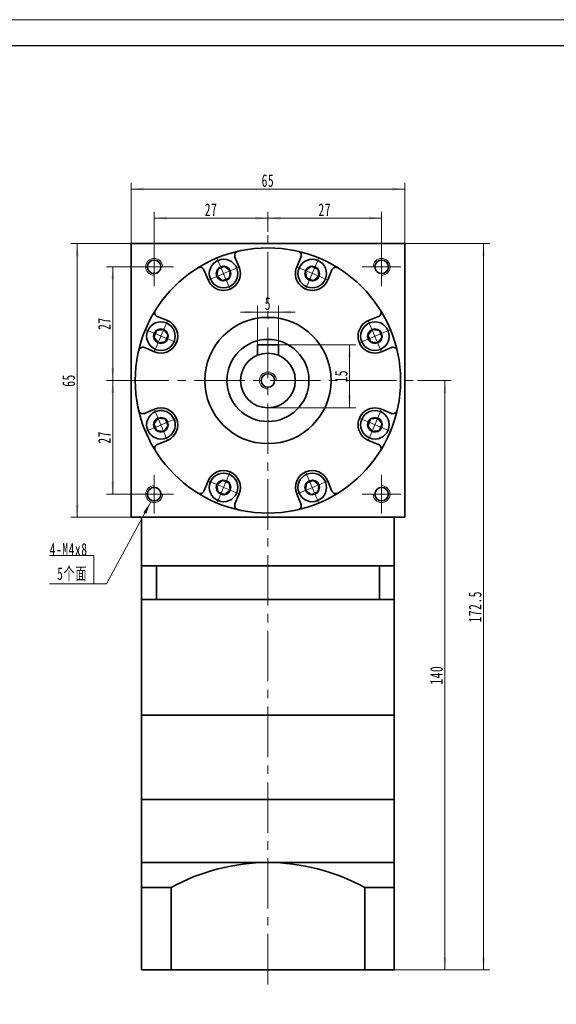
# Model space of a CAD drawing. Header units: millimetres. Extents: x -45 to 478, y -35 to 335.
# Tile 3 of 3: x 216 to 344, y 101 to 335. Entities that reach past the tile are written whole.
import ezdxf

# ---------------------------------------------------------------- set-up
doc = ezdxf.new("R2010")
doc.units = ezdxf.units.MM
doc.set_wipeout_variables(frame=1)
doc.linetypes.add('点画线', pattern=[18, 12, -2, 2, -2])
doc.layers.get('0').update_dxf_attribs({"lineweight": 35})
for name, color, linetype, lineweight in [('EB0_1', 7, 'Continuous', 35), ('中心线层', 1, '点画线', 18), ('图框_外框线', 7, 'Continuous', 18), ('尺寸线层', 3, 'Continuous', 18), ('粗实线层', 7, 'Continuous', 35)]:
    doc.layers.add(name, color=color, linetype=linetype, lineweight=lineweight)
doc.styles.add('标准', font='txt', dxfattribs={"width": 0.667})
doc.dimstyles.new('a4-1-1', dxfattribs={"dimtxt": 3, "dimasz": 3, "dimexe": 1.5, "dimexo": 0, "dimgap": 0.5, "dimtad": 1, "dimdec": 3, "dimdsep": 46, "dimtxsty": '标准', "dimblk": '_CAXARROW', "dimcen": 0, "dimdle": 4, "dimazin": 2, "dimtfac": 0.707107, "dimtdec": 3, "dimtix": 1, "dimtmove": 2, "dimatfit": 3, "dimfxl": 1, "dimfrac": 2, "dimtolj": 1, "dimtzin": 0, "dimarcsym": 1})

# ---------------------------------------------------------------- blocks, each defined once
blk = doc.blocks.new('*X26')
at = {"layer": '尺寸线层', "linetype": 'Continuous', "transparency": 16777216}
for points in [[(248.36, 287.98), (251.36, 288.36), (251.36, 287.61)], [(275.36, 287.98), (272.36, 288.36), (272.36, 287.61)]]:
    blk.add_hatch(color=0, dxfattribs=at).paths.add_polyline_path(points, flags=0)
at = {"layer": '尺寸线层', "color": 0, "linetype": 'Continuous', "transparency": 16777216}
for p, q in [((248.36, 281.02), (248.36, 289.48)), ((248.36, 287.98), (275.36, 287.98)), ((275.36, 284.69), (275.36, 289.48))]:
    blk.add_line(p, q, dxfattribs=at)
at = {"layer": '尺寸线层', "color": 0, "transparency": 16777216, "insert": (261.86, 289.97), "char_height": 3, "width": 6, "attachment_point": 5, "line_spacing_factor": 1.15057, "style": '标准'}
blk.add_mtext('\\T1.1;27', dxfattribs=at)
blk = doc.blocks.new('_CAXARROW')
blk.add_hatch(color=0).paths.add_polyline_path([(0, 0), (-1, 0.125), (-1, -0.125)], flags=0)
blk = doc.blocks.new('*X27')
at = {"layer": '尺寸线层', "linetype": 'Continuous', "transparency": 16777216}
for points in [[(275.36, 287.98), (278.36, 288.36), (278.36, 287.61)], [(302.36, 287.98), (299.36, 288.36), (299.36, 287.61)]]:
    blk.add_hatch(color=0, dxfattribs=at).paths.add_polyline_path(points, flags=0)
at = {"layer": '尺寸线层', "color": 0, "linetype": 'Continuous', "transparency": 16777216}
for p, q in [((275.36, 284.69), (275.36, 289.48)), ((275.36, 287.98), (302.36, 287.98)), ((302.36, 281.02), (302.36, 289.48))]:
    blk.add_line(p, q, dxfattribs=at)
at = {"layer": '尺寸线层', "color": 0, "transparency": 16777216, "insert": (288.86, 289.97), "char_height": 3, "width": 6, "attachment_point": 5, "line_spacing_factor": 1.15057, "style": '标准'}
blk.add_mtext('\\T1.1;27', dxfattribs=at)
blk = doc.blocks.new('*X28')
at = {"layer": '尺寸线层', "linetype": 'Continuous', "transparency": 16777216}
for points in [[(238.52, 276.42), (238.89, 273.42), (238.14, 273.42)], [(238.52, 249.42), (238.89, 252.42), (238.14, 252.42)]]:
    blk.add_hatch(color=0, dxfattribs=at).paths.add_polyline_path(points, flags=0)
at = {"layer": '尺寸线层', "color": 0, "linetype": 'Continuous', "transparency": 16777216}
for p, q in [((243.76, 276.42), (237.02, 276.42)), ((238.52, 276.42), (238.52, 249.42)), ((239.86, 249.42), (237.02, 249.42))]:
    blk.add_line(p, q, dxfattribs=at)
at = {"layer": '尺寸线层', "color": 0, "transparency": 16777216, "insert": (236.53, 262.92), "char_height": 3, "width": 6, "attachment_point": 5, "rotation": 90, "line_spacing_factor": 1.15057, "style": '标准'}
blk.add_mtext('\\T1.1;27', dxfattribs=at)
blk = doc.blocks.new('*X29')
at = {"layer": '尺寸线层', "linetype": 'Continuous', "transparency": 16777216}
for points in [[(238.52, 249.42), (238.89, 246.42), (238.14, 246.42)], [(238.52, 222.42), (238.89, 225.42), (238.14, 225.42)]]:
    blk.add_hatch(color=0, dxfattribs=at).paths.add_polyline_path(points, flags=0)
at = {"layer": '尺寸线层', "color": 0, "linetype": 'Continuous', "transparency": 16777216}
for p, q in [((239.86, 249.42), (237.02, 249.42)), ((238.52, 249.42), (238.52, 222.42)), ((243.76, 222.42), (237.02, 222.42))]:
    blk.add_line(p, q, dxfattribs=at)
at = {"layer": '尺寸线层', "color": 0, "transparency": 16777216, "insert": (236.53, 235.92), "char_height": 3, "width": 6, "attachment_point": 5, "rotation": 90, "line_spacing_factor": 1.15057, "style": '标准'}
blk.add_mtext('\\T1.1;27', dxfattribs=at)
blk = doc.blocks.new('*X30')
at = {"layer": '尺寸线层', "linetype": 'Continuous', "transparency": 16777216}
for points in [[(230.05, 281.92), (229.68, 278.92), (230.43, 278.92)], [(230.05, 216.92), (229.68, 219.92), (230.43, 219.92)]]:
    blk.add_hatch(color=0, dxfattribs=at).paths.add_polyline_path(points, flags=0)
at = {"layer": '尺寸线层', "color": 0, "linetype": 'Continuous', "transparency": 16777216}
for p, q in [((242.86, 281.92), (228.55, 281.92)), ((230.05, 216.92), (230.05, 281.92)), ((242.86, 216.92), (228.55, 216.92))]:
    blk.add_line(p, q, dxfattribs=at)
at = {"layer": '尺寸线层', "color": 0, "transparency": 16777216, "insert": (228.07, 249.42), "char_height": 3, "width": 6, "attachment_point": 5, "rotation": 90, "line_spacing_factor": 1.15057, "style": '标准'}
blk.add_mtext('\\T1.1;65', dxfattribs=at)
blk = doc.blocks.new('*X31')
at = {"layer": '尺寸线层', "linetype": 'Continuous', "transparency": 16777216}
for points in [[(242.86, 294.9), (245.86, 295.28), (245.86, 294.53)], [(307.86, 294.9), (304.86, 295.28), (304.86, 294.53)]]:
    blk.add_hatch(color=0, dxfattribs=at).paths.add_polyline_path(points, flags=0)
at = {"layer": '尺寸线层', "color": 0, "linetype": 'Continuous', "transparency": 16777216}
for p, q in [((242.86, 281.92), (242.86, 296.4)), ((242.86, 294.9), (307.86, 294.9)), ((307.86, 281.92), (307.86, 296.4))]:
    blk.add_line(p, q, dxfattribs=at)
at = {"layer": '尺寸线层', "color": 0, "transparency": 16777216, "insert": (275.36, 296.88), "char_height": 3, "width": 6, "attachment_point": 5, "line_spacing_factor": 1.15057, "style": '标准'}
blk.add_mtext('\\T1.1;65', dxfattribs=at)
blk = doc.blocks.new('*X32')
at = {"layer": '尺寸线层', "linetype": 'Continuous', "transparency": 16777216}
for points in [[(317.39, 249.42), (317.77, 246.42), (317.02, 246.42)], [(317.39, 109.42), (317.77, 112.42), (317.02, 112.42)]]:
    blk.add_hatch(color=0, dxfattribs=at).paths.add_polyline_path(points, flags=0)
at = {"layer": '尺寸线层', "color": 0, "linetype": 'Continuous', "transparency": 16777216}
for p, q in [((310.86, 249.42), (318.89, 249.42)), ((317.39, 249.42), (317.39, 109.42)), ((305.36, 109.42), (318.89, 109.42))]:
    blk.add_line(p, q, dxfattribs=at)
at = {"layer": '尺寸线层', "color": 0, "transparency": 16777216, "insert": (315.4, 179.42), "char_height": 3, "width": 7.9737, "attachment_point": 5, "rotation": 90, "line_spacing_factor": 1.15057, "style": '标准'}
blk.add_mtext('\\T1.1;140', dxfattribs=at)
blk = doc.blocks.new('*X33')
at = {"layer": '尺寸线层', "linetype": 'Continuous', "transparency": 16777216}
for points in [[(326.56, 281.92), (326.93, 278.92), (326.18, 278.92)], [(326.56, 109.42), (326.93, 112.42), (326.18, 112.42)]]:
    blk.add_hatch(color=0, dxfattribs=at).paths.add_polyline_path(points, flags=0)
at = {"layer": '尺寸线层', "color": 0, "linetype": 'Continuous', "transparency": 16777216}
for p, q in [((307.86, 281.92), (328.06, 281.92)), ((326.56, 281.92), (326.56, 109.42)), ((305.36, 109.42), (328.06, 109.42))]:
    blk.add_line(p, q, dxfattribs=at)
at = {"layer": '尺寸线层', "color": 0, "transparency": 16777216, "insert": (324.57, 195.67), "char_height": 3, "width": 13.8707, "attachment_point": 5, "rotation": 90, "line_spacing_factor": 1.15057, "style": '标准'}
blk.add_mtext('\\T1.1;172.5', dxfattribs=at)
blk = doc.blocks.new('*X34')
at = {"layer": '尺寸线层', "linetype": 'Continuous'}
blk.add_hatch(color=0, dxfattribs=at).paths.add_polyline_path([(13.51, 19.45), (12.42, 16.63), (11.76, 16.99)], flags=0)
at = {"layer": '尺寸线层', "color": 0, "linetype": 'Continuous'}
blk.add_line((13.51, 19.45), (3, 0), dxfattribs=at)
at = {"layer": '尺寸线层', "color": 0}
for p, q in [((0, 6.73), (-10.53, 6.73)), ((0, 0), (0, 6.73)), ((0, 0), (-10.53, 0)), ((3, 0), (0, 0))]:
    blk.add_line(p, q, dxfattribs=at)
at = {"layer": '尺寸线层', "color": 0, "insert": (-1.5, 0.6), "char_height": 3, "width": 17.068, "attachment_point": 9, "line_spacing_factor": 1.15057, "style": '标准'}
blk.add_mtext('\\T1.1;4-M4x8\\P5个面', dxfattribs=at)
blk = doc.blocks.new('*X35')
at = {"layer": '尺寸线层', "linetype": 'Continuous', "transparency": 16777216}
for points in [[(294.76, 257.92), (295.14, 254.92), (294.39, 254.92)], [(294.76, 242.92), (295.14, 245.92), (294.39, 245.92)]]:
    blk.add_hatch(color=0, dxfattribs=at).paths.add_polyline_path(points, flags=0)
at = {"layer": '尺寸线层', "color": 0, "linetype": 'Continuous', "transparency": 16777216}
for p, q in [((277.86, 257.92), (296.26, 257.92)), ((294.76, 257.92), (294.76, 242.92)), ((275.36, 242.92), (296.26, 242.92))]:
    blk.add_line(p, q, dxfattribs=at)
at = {"layer": '尺寸线层', "color": 0, "transparency": 16777216, "insert": (292.77, 250.42), "char_height": 3, "width": 6, "attachment_point": 5, "rotation": 90, "line_spacing_factor": 1.15057, "style": '标准'}
blk.add_mtext('\\T1.1;15', dxfattribs=at)
blk = doc.blocks.new('*X36')
at = {"layer": '尺寸线层', "linetype": 'Continuous', "transparency": 16777216}
for points in [[(272.86, 265.68), (269.86, 265.3), (269.86, 266.05)], [(277.86, 265.68), (280.86, 265.3), (280.86, 266.05)]]:
    blk.add_hatch(color=0, dxfattribs=at).paths.add_polyline_path(points, flags=0)
at = {"layer": '尺寸线层', "color": 0, "linetype": 'Continuous', "transparency": 16777216}
for p, q in [((272.86, 257.92), (272.86, 267.18)), ((277.86, 257.92), (277.86, 267.18)), ((281.86, 265.68), (268.86, 265.68))]:
    blk.add_line(p, q, dxfattribs=at)
at = {"layer": '尺寸线层', "color": 0, "transparency": 16777216, "insert": (275.36, 267.65), "char_height": 3, "width": 6, "attachment_point": 5, "line_spacing_factor": 1.15057, "style": '标准'}
blk.add_mtext('\\T1.1;5', dxfattribs=at)
blk = doc.blocks.new('*X37')
at = {"layer": '中心线层', "linetype": '点画线', "lineweight": 18}
for p, q in [((0, -3.89), (0, 3.89)), ((-3.89, 0), (3.89, 0))]:
    blk.add_line(p, q, dxfattribs=at)
at = {"layer": '粗实线层'}
for p, q in [((-1.73, 0), (-0.87, 1.5)), ((-1.73, 0), (-0.87, -1.5)), ((-0.87, 1.5), (0.87, 1.5)), ((1.73, 0), (0.87, 1.5)), ((1.73, 0), (0.87, 1.5)), ((1.73, 0), (0.87, -1.5)), ((-0.87, -1.5), (0.87, -1.5))]:
    blk.add_line(p, q, dxfattribs=at)
blk.add_circle((0, 0), 1.73, dxfattribs=at)
for start, end in [(0, 180), (180, 360)]:
    blk.add_arc((0, 0), 3.39, start, end, dxfattribs=at)

msp = doc.modelspace()

# ---------------------------------------------------------------- linework, layer by layer
at = {"layer": 'EB0_1'}
for p, q in [((245.359, 205.4183), (245.359, 169.9183)), ((305.359, 205.4183), (245.359, 205.4183)), ((305.359, 205.4183), (305.359, 169.9183)), ((305.359, 197.4183), (245.359, 197.4183)), ((245.359, 149.9183), (305.359, 149.9183))]:
    msp.add_line(p, q, dxfattribs=at)
at = {"layer": 'EB0_1', "linetype": 'Continuous', "lineweight": 35}
for p, q in [((245.359, 149.9183), (245.359, 126.9183)), ((245.359, 149.9183), (305.359, 149.9183)), ((305.359, 109.4183), (305.359, 149.9183)), ((245.359, 126.9183), (245.359, 109.4183)), ((305.359, 109.4183), (245.359, 109.4183))]:
    msp.add_line(p, q, dxfattribs=at)
at = {"layer": '中心线层'}
for p, q in [((275.359, 105.968), (275.359, 284.6906)), ((248.359, 271.8183), (248.359, 281.0183)), ((302.359, 281.0183), (302.359, 271.8183)), ((243.759, 276.4183), (252.959, 276.4183)), ((297.759, 276.4183), (306.959, 276.4183)), ((239.859, 249.4183), (310.859, 249.4183)), ((248.359, 217.8183), (248.359, 227.0183)), ((302.359, 227.0183), (302.359, 217.8183)), ((252.959, 222.4183), (243.759, 222.4183)), ((306.959, 222.4183), (297.759, 222.4183))]:
    msp.add_line(p, q, dxfattribs=at)
at = {"layer": '粗实线层'}
for p, q in [((242.859, 281.9183), (307.859, 281.9183)), ((242.859, 216.9183), (242.859, 281.9183)), ((307.859, 216.9183), (307.859, 281.9183)), ((268.5307, 276.3557), (267.5406, 278.7462)), ((282.1873, 276.3557), (283.1774, 278.7462)), ((261.1397, 273.2943), (260.1495, 275.6847)), ((289.5783, 273.2943), (290.5684, 275.6847)), ((251.483, 263.6376), (249.0926, 264.6278)), ((299.2349, 263.6376), (301.6254, 264.6278)), ((277.859, 257.9183), (272.859, 257.9183)), ((272.859, 257.9183), (272.859, 255.4183)), ((277.859, 257.9183), (277.859, 255.4183)), ((248.4216, 256.2466), (246.0311, 257.2367)), ((302.2964, 256.2466), (304.6868, 257.2367)), ((248.4216, 242.59), (246.0311, 241.5999)), ((302.2964, 242.59), (304.6868, 241.5999)), ((251.483, 235.199), (249.0926, 234.2089)), ((299.2349, 235.199), (301.6254, 234.2089)), ((261.1397, 225.5424), (260.1495, 223.1519)), ((289.5783, 225.5424), (290.5684, 223.1519)), ((268.5307, 222.4809), (267.5406, 220.0905)), ((282.1873, 222.4809), (283.1774, 220.0905)), ((242.859, 216.9183), (307.859, 216.9183)), ((245.359, 205.4183), (245.359, 216.9183)), ((305.359, 205.4183), (305.359, 216.9183)), ((248.9015, 205.4183), (248.9015, 197.4183)), ((301.8165, 205.4183), (301.8165, 197.4183)), ((305.359, 169.9183), (245.359, 169.9183)), ((245.359, 169.9183), (245.359, 149.9183)), ((305.359, 149.9183), (305.359, 169.9183)), ((245.359, 134.9183), (305.359, 134.9183)), ((250.359, 128.9716), (245.359, 128.9716)), ((252.359, 128.9716), (245.359, 128.9716)), ((252.359, 128.9716), (252.359, 109.4183)), ((252.359, 128.9716), (252.359, 109.4183)), ((298.359, 128.9716), (298.359, 109.4183)), ((298.359, 128.9716), (298.359, 109.4183)), ((298.359, 128.9716), (305.359, 128.9716))]:
    msp.add_line(p, q, dxfattribs=at)
for centre, radius in [((275.359, 249.4183), 31.5), ((248.359, 276.4183), 1.6), ((302.359, 276.4183), 1.6), ((275.359, 249.4183), 15), ((275.359, 249.4183), 9.75), ((275.359, 249.4183), 6.5), ((275.359, 249.4183), 1.6), ((248.359, 222.4183), 1.6), ((302.359, 222.4183), 1.6)]:
    msp.add_circle(centre, radius, dxfattribs=at)
at = {"layer": '粗实线层', "lineweight": 18}
for centre, start, end in [((248.359, 276.4183), 0, 270), ((302.359, 276.4183), 270, 180), ((275.359, 249.4183), 0, 270), ((248.359, 222.4183), 90, 360), ((302.359, 222.4183), 180, 90)]:
    msp.add_arc(centre, 2, start, end, dxfattribs=at)
at = {"layer": '粗实线层'}
for centre, radius, start, end in [((268.4644, 279.1288), 1, 103.064537, 202.500054), ((282.2535, 279.1288), 1, 337.499946, 76.935463), ((259.2257, 275.302), 1, 22.499946, 121.935463), ((264.8352, 274.825), 4, 202.5, 22.5), ((285.8828, 274.825), 4, 157.5, 337.5), ((291.4923, 275.302), 1, 58.064537, 157.500054), ((249.4753, 265.5516), 1, 148.064537, 247.500054), ((301.2427, 265.5516), 1, 292.499946, 31.935463), ((249.9523, 259.9421), 4, 247.5, 67.5), ((300.7657, 259.9421), 4, 112.5, 292.5), ((245.6485, 256.3129), 1, 67.499946, 166.935463), ((305.0695, 256.3129), 1, 13.064537, 112.500054), ((245.6485, 242.5238), 1, 193.064537, 292.500054), ((249.9523, 238.8945), 4, 292.5, 112.5), ((300.7657, 238.8945), 4, 67.5, 247.5), ((305.0695, 242.5238), 1, 247.499946, 346.935463), ((249.4753, 233.285), 1, 112.499946, 211.935463), ((301.2427, 233.285), 1, 328.064537, 67.500054), ((264.8352, 224.0116), 4, 337.5, 157.5), ((285.8828, 224.0116), 4, 22.5, 202.5), ((259.2257, 223.5346), 1, 238.064537, 337.500054), ((291.4923, 223.5346), 1, 202.499946, 301.935463), ((268.4644, 219.7078), 1, 157.499946, 256.935463), ((282.2535, 219.7078), 1, 283.064537, 22.500054), ((275.359, 87.4666), 47.4517, 61.006989, 118.993011)]:
    msp.add_arc(centre, radius, start, end, dxfattribs=at)

# ---------------------------------------------------------------- block references
at = {"layer": '尺寸线层'}
msp.add_blockref('*X34', (234.0367, 201.137), dxfattribs=at)

# ---------------------------------------------------------------- dimensions: what is measured, and where the dimension line sits
for base, p1, p2, picture, middle in [((307.859, 294.9004), (242.859, 281.9183), (307.859, 281.9183), '*X31', (275.359, 296.8837)), ((275.359, 287.9825), (248.359, 281.0183), (275.359, 284.6906), '*X26', (261.859, 289.9658)), ((302.359, 287.9825), (275.359, 284.6906), (302.359, 281.0183), '*X27', (288.859, 289.9658)), ((272.859, 265.6789), (277.859, 257.9183), (272.859, 257.9183), '*X36', (275.359, 267.6454))]:
    dim = msp.add_linear_dim(base=base, p1=p1, p2=p2, dimstyle='a4-1-1', override={"dimsah": 1, "dimtfill": 1, "dimtzin": 0}, dxfattribs=at)
    dim.commit()
    dim.dimension.update_dxf_attribs({"geometry": picture, "text_midpoint": middle})
for base, p1, p2, angle, picture, middle in [((230.0515, 281.9183), (242.859, 216.9183), (242.859, 281.9183), 90, '*X30', (228.0683, 249.4183)), ((326.5568, 109.4183), (307.859, 281.9183), (305.359, 109.4183), 270, '*X33', (324.5652, 195.6683)), ((238.5159, 249.4183), (243.759, 276.4183), (239.859, 249.4183), 270, '*X28', (236.5326, 262.9183)), ((294.7636, 242.9183), (277.859, 257.9183), (275.359, 242.9183), 270, '*X35', (292.772, 250.4183)), ((238.5159, 222.4183), (239.859, 249.4183), (243.759, 222.4183), 270, '*X29', (236.5326, 235.9183)), ((317.3919, 109.4183), (310.859, 249.4183), (305.359, 109.4183), 270, '*X32', (315.4002, 179.4183))]:
    dim = msp.add_linear_dim(base=base, p1=p1, p2=p2, angle=angle, dimstyle='a4-1-1', override={"dimsah": 1, "dimtfill": 1, "dimtzin": 0}, dxfattribs=at)
    dim.commit()
    dim.dimension.update_dxf_attribs({"geometry": picture, "text_midpoint": middle})

# ---------------------------------------------------------------- next in the draw order: wipeouts: each hides what was drawn before it
for points in [[(267.9671, 276.1223), (267.959, 276.1417), (267.9508, 276.1611), (267.9424, 276.1804), (267.934, 276.1997), (267.9254, 276.2189), (267.9166, 276.2381), (267.9078, 276.2572), (267.8989, 276.2762), (267.8898, 276.2952), (267.8806, 276.3142), (267.8713, 276.333), (267.8619, 276.3519), (267.8523, 276.3706), (267.8427, 276.3893), (267.8329, 276.408), (267.823, 276.4266), (267.813, 276.4451), (267.8029, 276.4636), (267.7927, 276.482), (267.7823, 276.5003), (267.7719, 276.5186), (267.7613, 276.5368), (267.7506, 276.5549), (267.7398, 276.573), (267.7289, 276.591), (267.7179, 276.6089), (267.7067, 276.6268), (267.6955, 276.6446), (267.6841, 276.6623), (267.6727, 276.68), (267.6727, 276.68), (267.5841, 276.8089), (267.4896, 276.9336), (267.3895, 277.0538), (267.284, 277.1693), (267.1732, 277.2797), (267.0575, 277.385), (266.937, 277.4848), (266.8121, 277.5789), (266.6829, 277.6672), (266.5498, 277.7494), (266.4131, 277.8254), (266.273, 277.895), (266.1298, 277.9581), (265.9839, 278.0144), (265.8356, 278.064), (265.6851, 278.1067), (265.5328, 278.1425), (265.379, 278.1711), (265.224, 278.1926), (265.0682, 278.207), (264.912, 278.2141), (264.7555, 278.2141), (264.5993, 278.2068), (264.4435, 278.1923), (264.2886, 278.1706), (264.1348, 278.1419), (263.9825, 278.106), (263.8321, 278.0632), (263.6838, 278.0135), (263.5379, 277.957), (263.5379, 277.957), (263.3948, 277.8938), (263.2547, 277.8241), (263.1181, 277.7479), (262.9851, 277.6656), (262.856, 277.5772), (262.7311, 277.483), (262.6107, 277.3831), (262.4951, 277.2778), (262.3844, 277.1672), (262.279, 277.0516), (262.179, 276.9313), (262.0846, 276.8065), (261.9961, 276.6775), (261.9137, 276.5446), (261.8375, 276.408), (261.7676, 276.268), (261.7043, 276.125), (261.6477, 275.9791), (261.5979, 275.8309), (261.5549, 275.6804), (261.5189, 275.5282), (261.49, 275.3745), (261.4682, 275.2195), (261.4536, 275.0638), (261.4462, 274.9075), (261.446, 274.7511), (261.453, 274.5948), (261.4672, 274.439), (261.4886, 274.2841), (261.5171, 274.1303), (261.5171, 274.1303), (261.5215, 274.1097), (261.526, 274.0891), (261.5307, 274.0686), (261.5354, 274.0481), (261.5403, 274.0276), (261.5453, 274.0071), (261.5505, 273.9867), (261.5557, 273.9663), (261.5611, 273.946), (261.5667, 273.9257), (261.5723, 273.9054), (261.5781, 273.8852), (261.584, 273.8649), (261.59, 273.8448), (261.5962, 273.8246), (261.6024, 273.8045), (261.6088, 273.7845), (261.6153, 273.7645), (261.622, 273.7445), (261.6288, 273.7246), (261.6357, 273.7047), (261.6427, 273.6848), (261.6498, 273.665), (261.6571, 273.6453), (261.6645, 273.6256), (261.672, 273.6059), (261.6796, 273.5863), (261.6874, 273.5667), (261.6952, 273.5472), (261.7032, 273.5277), (261.7032, 273.5277), (261.7754, 273.3656), (261.856, 273.2074), (261.9447, 273.0537), (262.0414, 272.9049), (262.1457, 272.7613), (262.2574, 272.6234), (262.3762, 272.4915), (262.5017, 272.366), (262.6336, 272.2472), (262.7715, 272.1355), (262.9151, 272.0312), (263.0639, 271.9346), (263.2176, 271.8458), (263.3758, 271.7652), (263.5379, 271.693), (263.7036, 271.6294), (263.8724, 271.5746), (264.0438, 271.5287), (264.2174, 271.4918), (264.3927, 271.464), (264.5692, 271.4455), (264.7465, 271.4362), (264.9239, 271.4362), (265.1012, 271.4455), (265.2777, 271.464), (265.453, 271.4918), (265.6266, 271.5287), (265.798, 271.5746), (265.9668, 271.6294), (266.1325, 271.693), (266.1325, 271.693), (266.2946, 271.7652), (266.4528, 271.8458), (266.6065, 271.9346), (266.7553, 272.0312), (266.8989, 272.1355), (267.0368, 272.2472), (267.1687, 272.366), (267.2942, 272.4915), (267.413, 272.6234), (267.5247, 272.7613), (267.629, 272.9049), (267.7256, 273.0537), (267.8144, 273.2074), (267.895, 273.3656), (267.9671, 273.5277), (268.0307, 273.6934), (268.0856, 273.8622), (268.1315, 274.0336), (268.1684, 274.2072), (268.1962, 274.3825), (268.2147, 274.559), (268.224, 274.7363), (268.224, 274.9137), (268.2147, 275.091), (268.1962, 275.2675), (268.1684, 275.4428), (268.1315, 275.6164), (268.0856, 275.7878), (268.0307, 275.9566)], [(289.0147, 273.5277), (289.0227, 273.5472), (289.0306, 273.5667), (289.0384, 273.5863), (289.046, 273.6059), (289.0535, 273.6256), (289.0609, 273.6453), (289.0681, 273.665), (289.0753, 273.6848), (289.0823, 273.7047), (289.0892, 273.7246), (289.096, 273.7445), (289.1026, 273.7645), (289.1091, 273.7845), (289.1155, 273.8045), (289.1218, 273.8246), (289.128, 273.8448), (289.134, 273.8649), (289.1399, 273.8852), (289.1457, 273.9054), (289.1513, 273.9257), (289.1568, 273.946), (289.1622, 273.9663), (289.1675, 273.9867), (289.1726, 274.0071), (289.1777, 274.0276), (289.1825, 274.0481), (289.1873, 274.0686), (289.1919, 274.0891), (289.1964, 274.1097), (289.2008, 274.1303), (289.2008, 274.1303), (289.2293, 274.2841), (289.2507, 274.439), (289.265, 274.5948), (289.272, 274.7511), (289.2718, 274.9075), (289.2644, 275.0638), (289.2497, 275.2195), (289.228, 275.3745), (289.199, 275.5282), (289.1631, 275.6804), (289.1201, 275.8309), (289.0703, 275.9791), (289.0136, 276.125), (288.9503, 276.268), (288.8805, 276.408), (288.8043, 276.5446), (288.7218, 276.6775), (288.6333, 276.8065), (288.539, 276.9313), (288.439, 277.0516), (288.3336, 277.1672), (288.2229, 277.2778), (288.1072, 277.3831), (287.9869, 277.483), (287.862, 277.5772), (287.7329, 277.6656), (287.5999, 277.7479), (287.4632, 277.8241), (287.3232, 277.8938), (287.1801, 277.957), (287.1801, 277.957), (287.0342, 278.0135), (286.8859, 278.0632), (286.7354, 278.106), (286.5832, 278.1419), (286.4294, 278.1706), (286.2745, 278.1923), (286.1187, 278.2068), (285.9624, 278.2141), (285.806, 278.2141), (285.6497, 278.207), (285.494, 278.1926), (285.339, 278.1711), (285.1852, 278.1425), (285.0329, 278.1067), (284.8824, 278.064), (284.7341, 278.0144), (284.5881, 277.9581), (284.445, 277.895), (284.3049, 277.8254), (284.1681, 277.7494), (284.0351, 277.6672), (283.9059, 277.5789), (283.781, 277.4848), (283.6605, 277.385), (283.5448, 277.2797), (283.434, 277.1693), (283.3285, 277.0538), (283.2284, 276.9336), (283.1339, 276.8089), (283.0453, 276.68), (283.0453, 276.68), (283.0338, 276.6623), (283.0225, 276.6446), (283.0112, 276.6268), (283.0001, 276.6089), (282.9891, 276.591), (282.9782, 276.573), (282.9674, 276.5549), (282.9567, 276.5368), (282.9461, 276.5186), (282.9357, 276.5003), (282.9253, 276.482), (282.9151, 276.4636), (282.905, 276.4451), (282.895, 276.4266), (282.8851, 276.408), (282.8753, 276.3893), (282.8656, 276.3706), (282.8561, 276.3519), (282.8467, 276.333), (282.8374, 276.3142), (282.8282, 276.2952), (282.8191, 276.2762), (282.8102, 276.2572), (282.8013, 276.2381), (282.7926, 276.2189), (282.784, 276.1997), (282.7755, 276.1804), (282.7672, 276.1611), (282.7589, 276.1417), (282.7508, 276.1223), (282.7508, 276.1223), (282.6872, 275.9566), (282.6324, 275.7878), (282.5864, 275.6164), (282.5495, 275.4428), (282.5218, 275.2675), (282.5032, 275.091), (282.4939, 274.9137), (282.4939, 274.7363), (282.5032, 274.559), (282.5218, 274.3825), (282.5495, 274.2072), (282.5864, 274.0336), (282.6324, 273.8622), (282.6872, 273.6934), (282.7508, 273.5277), (282.823, 273.3656), (282.9036, 273.2074), (282.9923, 273.0537), (283.089, 272.9049), (283.1933, 272.7613), (283.305, 272.6234), (283.4238, 272.4915), (283.5493, 272.366), (283.6812, 272.2472), (283.8191, 272.1355), (283.9627, 272.0312), (284.1115, 271.9346), (284.2652, 271.8458), (284.4233, 271.7652), (284.5855, 271.693), (284.5855, 271.693), (284.7512, 271.6294), (284.92, 271.5746), (285.0914, 271.5287), (285.265, 271.4918), (285.4403, 271.464), (285.6168, 271.4455), (285.794, 271.4362), (285.9715, 271.4362), (286.1488, 271.4455), (286.3253, 271.464), (286.5006, 271.4918), (286.6742, 271.5287), (286.8456, 271.5746), (287.0144, 271.6294), (287.1801, 271.693), (287.3422, 271.7652), (287.5004, 271.8458), (287.6541, 271.9346), (287.8029, 272.0312), (287.9465, 272.1355), (288.0844, 272.2472), (288.2163, 272.366), (288.3418, 272.4915), (288.4606, 272.6234), (288.5722, 272.7613), (288.6766, 272.9049), (288.7732, 273.0537), (288.862, 273.2074), (288.9425, 273.3656)], [(251.2496, 263.0741), (251.2301, 263.0821), (251.2106, 263.0899), (251.191, 263.0977), (251.1714, 263.1053), (251.1517, 263.1128), (251.132, 263.1202), (251.1123, 263.1275), (251.0925, 263.1346), (251.0726, 263.1416), (251.0527, 263.1485), (251.0328, 263.1553), (251.0128, 263.162), (250.9928, 263.1685), (250.9728, 263.1749), (250.9527, 263.1811), (250.9325, 263.1873), (250.9124, 263.1933), (250.8921, 263.1992), (250.8719, 263.205), (250.8516, 263.2106), (250.8313, 263.2162), (250.811, 263.2216), (250.7906, 263.2268), (250.7702, 263.232), (250.7497, 263.237), (250.7292, 263.2419), (250.7087, 263.2466), (250.6882, 263.2513), (250.6676, 263.2558), (250.647, 263.2602), (250.647, 263.2602), (250.4932, 263.2887), (250.3383, 263.3101), (250.1825, 263.3243), (250.0262, 263.3313), (249.8698, 263.3311), (249.7135, 263.3237), (249.5578, 263.3091), (249.4029, 263.2873), (249.2491, 263.2584), (249.0969, 263.2224), (248.9464, 263.1794), (248.7982, 263.1296), (248.6523, 263.073), (248.5093, 263.0097), (248.3693, 262.9398), (248.2327, 262.8636), (248.0998, 262.7812), (247.9708, 262.6927), (247.846, 262.5983), (247.7257, 262.4983), (247.6101, 262.3929), (247.4995, 262.2822), (247.3942, 262.1666), (247.2943, 262.0462), (247.2001, 261.9213), (247.1117, 261.7922), (247.0294, 261.6592), (246.9533, 261.5226), (246.8835, 261.3825), (246.8203, 261.2394), (246.8203, 261.2394), (246.7638, 261.0935), (246.7141, 260.9452), (246.6713, 260.7948), (246.6354, 260.6425), (246.6067, 260.4887), (246.585, 260.3338), (246.5705, 260.178), (246.5632, 260.0218), (246.5632, 259.8653), (246.5703, 259.7091), (246.5847, 259.5533), (246.6062, 259.3983), (246.6348, 259.2445), (246.6706, 259.0922), (246.7133, 258.9417), (246.7629, 258.7934), (246.8192, 258.6475), (246.8823, 258.5043), (246.9519, 258.3642), (247.0279, 258.2275), (247.1101, 258.0944), (247.1984, 257.9652), (247.2925, 257.8403), (247.3923, 257.7198), (247.4976, 257.6041), (247.608, 257.4933), (247.7235, 257.3878), (247.8437, 257.2877), (247.9684, 257.1932), (248.0973, 257.1046), (248.0973, 257.1046), (248.115, 257.0932), (248.1327, 257.0818), (248.1505, 257.0706), (248.1684, 257.0594), (248.1863, 257.0484), (248.2043, 257.0375), (248.2224, 257.0267), (248.2405, 257.016), (248.2587, 257.0054), (248.277, 256.995), (248.2953, 256.9846), (248.3137, 256.9744), (248.3322, 256.9643), (248.3507, 256.9543), (248.3693, 256.9444), (248.388, 256.9346), (248.4067, 256.925), (248.4254, 256.9154), (248.4443, 256.906), (248.4631, 256.8967), (248.4821, 256.8875), (248.5011, 256.8784), (248.5201, 256.8695), (248.5392, 256.8607), (248.5584, 256.8519), (248.5776, 256.8433), (248.5969, 256.8349), (248.6162, 256.8265), (248.6356, 256.8183), (248.655, 256.8102), (248.655, 256.8102), (248.8207, 256.7466), (248.9895, 256.6917), (249.1609, 256.6458), (249.3345, 256.6089), (249.5098, 256.5811), (249.6863, 256.5626), (249.8636, 256.5533), (250.041, 256.5533), (250.2183, 256.5626), (250.3948, 256.5811), (250.5701, 256.6089), (250.7437, 256.6458), (250.9151, 256.6917), (251.0839, 256.7466), (251.2496, 256.8102), (251.4117, 256.8823), (251.5699, 256.9629), (251.7236, 257.0517), (251.8724, 257.1483), (252.016, 257.2526), (252.1539, 257.3643), (252.2858, 257.4831), (252.4113, 257.6086), (252.5301, 257.7405), (252.6418, 257.8784), (252.7461, 258.022), (252.8428, 258.1708), (252.9315, 258.3245), (253.0121, 258.4827), (253.0843, 258.6448), (253.0843, 258.6448), (253.1479, 258.8105), (253.2027, 258.9793), (253.2486, 259.1507), (253.2855, 259.3243), (253.3133, 259.4996), (253.3319, 259.6761), (253.3411, 259.8534), (253.3411, 260.0308), (253.3319, 260.2081), (253.3133, 260.3846), (253.2855, 260.5599), (253.2486, 260.7335), (253.2027, 260.9049), (253.1479, 261.0737), (253.0843, 261.2394), (253.0121, 261.4015), (252.9315, 261.5597), (252.8428, 261.7134), (252.7461, 261.8622), (252.6418, 262.0058), (252.5301, 262.1437), (252.4113, 262.2756), (252.2858, 262.4011), (252.1539, 262.5199), (252.016, 262.6316), (251.8724, 262.7359), (251.7236, 262.8326), (251.5699, 262.9213), (251.4117, 263.0019)], [(302.063, 256.8102), (302.0824, 256.8183), (302.1018, 256.8265), (302.1211, 256.8349), (302.1404, 256.8433), (302.1596, 256.8519), (302.1787, 256.8607), (302.1978, 256.8695), (302.2169, 256.8784), (302.2359, 256.8875), (302.2548, 256.8967), (302.2737, 256.906), (302.2925, 256.9154), (302.3113, 256.925), (302.33, 256.9346), (302.3487, 256.9444), (302.3672, 256.9543), (302.3858, 256.9643), (302.4042, 256.9744), (302.4226, 256.9846), (302.441, 256.995), (302.4592, 257.0054), (302.4774, 257.016), (302.4956, 257.0267), (302.5136, 257.0375), (302.5316, 257.0484), (302.5496, 257.0594), (302.5674, 257.0706), (302.5852, 257.0818), (302.603, 257.0932), (302.6206, 257.1046), (302.6206, 257.1046), (302.7496, 257.1932), (302.8743, 257.2877), (302.9945, 257.3878), (303.1099, 257.4933), (303.2204, 257.6041), (303.3257, 257.7198), (303.4255, 257.8403), (303.5196, 257.9652), (303.6079, 258.0944), (303.6901, 258.2275), (303.7661, 258.3642), (303.8357, 258.5043), (303.8987, 258.6475), (303.9551, 258.7934), (304.0047, 258.9417), (304.0474, 259.0922), (304.0831, 259.2445), (304.1118, 259.3983), (304.1333, 259.5533), (304.1477, 259.7091), (304.1548, 259.8653), (304.1547, 260.0218), (304.1475, 260.178), (304.133, 260.3338), (304.1113, 260.4887), (304.0825, 260.6425), (304.0467, 260.7948), (304.0039, 260.9452), (303.9541, 261.0935), (303.8976, 261.2394), (303.8976, 261.2394), (303.8344, 261.3825), (303.7647, 261.5226), (303.6886, 261.6592), (303.6063, 261.7922), (303.5179, 261.9213), (303.4237, 262.0462), (303.3238, 262.1666), (303.2184, 262.2822), (303.1079, 262.3929), (302.9923, 262.4983), (302.872, 262.5983), (302.7472, 262.6927), (302.6182, 262.7812), (302.4853, 262.8636), (302.3487, 262.9398), (302.2087, 263.0097), (302.0656, 263.073), (301.9198, 263.1296), (301.7715, 263.1794), (301.6211, 263.2224), (301.4689, 263.2584), (301.3151, 263.2873), (301.1602, 263.3091), (301.0045, 263.3237), (300.8482, 263.3311), (300.6918, 263.3313), (300.5355, 263.3243), (300.3797, 263.3101), (300.2247, 263.2887), (300.0709, 263.2602), (300.0709, 263.2602), (300.0503, 263.2558), (300.0298, 263.2513), (300.0092, 263.2466), (299.9887, 263.2419), (299.9683, 263.237), (299.9478, 263.232), (299.9274, 263.2268), (299.907, 263.2216), (299.8867, 263.2162), (299.8664, 263.2106), (299.8461, 263.205), (299.8258, 263.1992), (299.8056, 263.1933), (299.7855, 263.1873), (299.7653, 263.1811), (299.7452, 263.1749), (299.7252, 263.1685), (299.7052, 263.162), (299.6852, 263.1553), (299.6652, 263.1485), (299.6454, 263.1416), (299.6255, 263.1346), (299.6057, 263.1275), (299.5859, 263.1202), (299.5662, 263.1128), (299.5466, 263.1053), (299.5269, 263.0977), (299.5074, 263.0899), (299.4879, 263.0821), (299.4684, 263.0741), (299.4684, 263.0741), (299.3062, 263.0019), (299.1481, 262.9213), (298.9944, 262.8326), (298.8456, 262.7359), (298.702, 262.6316), (298.564, 262.5199), (298.4322, 262.4011), (298.3067, 262.2756), (298.1879, 262.1437), (298.0762, 262.0058), (297.9719, 261.8622), (297.8752, 261.7134), (297.7865, 261.5597), (297.7059, 261.4015), (297.6337, 261.2394), (297.5701, 261.0737), (297.5153, 260.9049), (297.4693, 260.7335), (297.4324, 260.5599), (297.4047, 260.3846), (297.3861, 260.2081), (297.3768, 260.0308), (297.3768, 259.8534), (297.3861, 259.6761), (297.4047, 259.4996), (297.4324, 259.3243), (297.4693, 259.1507), (297.5153, 258.9793), (297.5701, 258.8105), (297.6337, 258.6448), (297.6337, 258.6448), (297.7059, 258.4827), (297.7865, 258.3245), (297.8752, 258.1708), (297.9719, 258.022), (298.0762, 257.8784), (298.1879, 257.7405), (298.3067, 257.6086), (298.4322, 257.4831), (298.564, 257.3643), (298.702, 257.2526), (298.8456, 257.1483), (298.9944, 257.0517), (299.1481, 256.9629), (299.3062, 256.8823), (299.4684, 256.8102), (299.6341, 256.7466), (299.8029, 256.6917), (299.9743, 256.6458), (300.1479, 256.6089), (300.3232, 256.5811), (300.4997, 256.5626), (300.6769, 256.5533), (300.8544, 256.5533), (301.0317, 256.5626), (301.2082, 256.5811), (301.3835, 256.6089), (301.5571, 256.6458), (301.7285, 256.6917), (301.8973, 256.7466)], [(248.655, 242.0265), (248.6356, 242.0184), (248.6162, 242.0101), (248.5969, 242.0018), (248.5776, 241.9933), (248.5584, 241.9847), (248.5392, 241.976), (248.5201, 241.9671), (248.5011, 241.9582), (248.4821, 241.9491), (248.4631, 241.9399), (248.4443, 241.9306), (248.4254, 241.9212), (248.4067, 241.9117), (248.388, 241.902), (248.3693, 241.8922), (248.3507, 241.8823), (248.3322, 241.8723), (248.3137, 241.8622), (248.2953, 241.852), (248.277, 241.8416), (248.2587, 241.8312), (248.2405, 241.8206), (248.2224, 241.8099), (248.2043, 241.7991), (248.1863, 241.7882), (248.1684, 241.7772), (248.1505, 241.7661), (248.1327, 241.7548), (248.115, 241.7435), (248.0973, 241.732), (248.0973, 241.732), (247.9684, 241.6434), (247.8437, 241.5489), (247.7235, 241.4488), (247.608, 241.3433), (247.4976, 241.2325), (247.3923, 241.1168), (247.2925, 240.9963), (247.1984, 240.8714), (247.1101, 240.7422), (247.0279, 240.6092), (246.9519, 240.4724), (246.8823, 240.3323), (246.8192, 240.1892), (246.7629, 240.0432), (246.7133, 239.8949), (246.6706, 239.7444), (246.6348, 239.5921), (246.6062, 239.4383), (246.5847, 239.2833), (246.5703, 239.1276), (246.5632, 238.9713), (246.5632, 238.8149), (246.5705, 238.6586), (246.585, 238.5028), (246.6067, 238.3479), (246.6354, 238.1941), (246.6713, 238.0419), (246.7141, 237.8914), (246.7638, 237.7431), (246.8203, 237.5972), (246.8203, 237.5972), (246.8835, 237.4541), (246.9533, 237.3141), (247.0294, 237.1774), (247.1117, 237.0444), (247.2001, 236.9153), (247.2943, 236.7904), (247.3942, 236.6701), (247.4995, 236.5544), (247.6101, 236.4438), (247.7257, 236.3383), (247.846, 236.2383), (247.9708, 236.144), (248.0998, 236.0555), (248.2327, 235.973), (248.3693, 235.8968), (248.5093, 235.827), (248.6523, 235.7637), (248.7982, 235.707), (248.9464, 235.6572), (249.0969, 235.6142), (249.2491, 235.5783), (249.4029, 235.5493), (249.5578, 235.5276), (249.7135, 235.5129), (249.8698, 235.5055), (250.0262, 235.5053), (250.1825, 235.5123), (250.3383, 235.5266), (250.4932, 235.548), (250.647, 235.5765), (250.647, 235.5765), (250.6676, 235.5809), (250.6882, 235.5854), (250.7087, 235.59), (250.7292, 235.5948), (250.7497, 235.5996), (250.7702, 235.6047), (250.7906, 235.6098), (250.811, 235.6151), (250.8313, 235.6205), (250.8516, 235.626), (250.8719, 235.6316), (250.8921, 235.6374), (250.9124, 235.6433), (250.9325, 235.6493), (250.9527, 235.6555), (250.9728, 235.6618), (250.9928, 235.6682), (251.0128, 235.6747), (251.0328, 235.6813), (251.0527, 235.6881), (251.0726, 235.695), (251.0925, 235.702), (251.1123, 235.7092), (251.132, 235.7164), (251.1517, 235.7238), (251.1714, 235.7313), (251.191, 235.7389), (251.2106, 235.7467), (251.2301, 235.7546), (251.2496, 235.7626), (251.2496, 235.7626), (251.4117, 235.8348), (251.5699, 235.9153), (251.7236, 236.0041), (251.8724, 236.1007), (252.016, 236.2051), (252.1539, 236.3167), (252.2858, 236.4355), (252.4113, 236.561), (252.5301, 236.6929), (252.6418, 236.8308), (252.7461, 236.9744), (252.8428, 237.1232), (252.9315, 237.277), (253.0121, 237.4351), (253.0843, 237.5972), (253.1479, 237.7629), (253.2027, 237.9317), (253.2486, 238.1031), (253.2855, 238.2767), (253.3133, 238.452), (253.3319, 238.6285), (253.3411, 238.8058), (253.3411, 238.9833), (253.3319, 239.1605), (253.3133, 239.337), (253.2855, 239.5123), (253.2486, 239.6859), (253.2027, 239.8573), (253.1479, 240.0261), (253.0843, 240.1918), (253.0843, 240.1918), (253.0121, 240.354), (252.9315, 240.5121), (252.8428, 240.6658), (252.7461, 240.8146), (252.6418, 240.9582), (252.5301, 241.0961), (252.4113, 241.228), (252.2858, 241.3535), (252.1539, 241.4723), (252.016, 241.584), (251.8724, 241.6883), (251.7236, 241.785), (251.5699, 241.8737), (251.4117, 241.9543), (251.2496, 242.0265), (251.0839, 242.0901), (250.9151, 242.1449), (250.7437, 242.1909), (250.5701, 242.2278), (250.3948, 242.2555), (250.2183, 242.2741), (250.041, 242.2834), (249.8636, 242.2834), (249.6863, 242.2741), (249.5098, 242.2555), (249.3345, 242.2278), (249.1609, 242.1909), (248.9895, 242.1449), (248.8207, 242.0901)], [(299.4684, 235.7626), (299.4879, 235.7546), (299.5074, 235.7467), (299.5269, 235.7389), (299.5466, 235.7313), (299.5662, 235.7238), (299.5859, 235.7164), (299.6057, 235.7092), (299.6255, 235.702), (299.6454, 235.695), (299.6652, 235.6881), (299.6852, 235.6813), (299.7052, 235.6747), (299.7252, 235.6682), (299.7452, 235.6618), (299.7653, 235.6555), (299.7855, 235.6493), (299.8056, 235.6433), (299.8258, 235.6374), (299.8461, 235.6316), (299.8664, 235.626), (299.8867, 235.6205), (299.907, 235.6151), (299.9274, 235.6098), (299.9478, 235.6047), (299.9683, 235.5996), (299.9887, 235.5948), (300.0092, 235.59), (300.0298, 235.5854), (300.0503, 235.5809), (300.0709, 235.5765), (300.0709, 235.5765), (300.2247, 235.548), (300.3797, 235.5266), (300.5355, 235.5123), (300.6918, 235.5053), (300.8482, 235.5055), (301.0045, 235.5129), (301.1602, 235.5276), (301.3151, 235.5493), (301.4689, 235.5783), (301.6211, 235.6142), (301.7715, 235.6572), (301.9198, 235.707), (302.0656, 235.7637), (302.2087, 235.827), (302.3487, 235.8968), (302.4853, 235.973), (302.6182, 236.0555), (302.7472, 236.144), (302.872, 236.2383), (302.9923, 236.3383), (303.1079, 236.4438), (303.2184, 236.5544), (303.3238, 236.6701), (303.4237, 236.7904), (303.5179, 236.9153), (303.6063, 237.0444), (303.6886, 237.1774), (303.7647, 237.3141), (303.8344, 237.4541), (303.8976, 237.5972), (303.8976, 237.5972), (303.9541, 237.7431), (304.0039, 237.8914), (304.0467, 238.0419), (304.0825, 238.1941), (304.1113, 238.3479), (304.133, 238.5028), (304.1475, 238.6586), (304.1547, 238.8149), (304.1548, 238.9713), (304.1477, 239.1276), (304.1333, 239.2833), (304.1118, 239.4383), (304.0831, 239.5921), (304.0474, 239.7444), (304.0047, 239.8949), (303.9551, 240.0432), (303.8987, 240.1892), (303.8357, 240.3323), (303.7661, 240.4724), (303.6901, 240.6092), (303.6079, 240.7422), (303.5196, 240.8714), (303.4255, 240.9963), (303.3257, 241.1168), (303.2204, 241.2325), (303.1099, 241.3433), (302.9945, 241.4488), (302.8743, 241.5489), (302.7496, 241.6434), (302.6206, 241.732), (302.6206, 241.732), (302.603, 241.7435), (302.5852, 241.7548), (302.5674, 241.7661), (302.5496, 241.7772), (302.5316, 241.7882), (302.5136, 241.7991), (302.4956, 241.8099), (302.4774, 241.8206), (302.4592, 241.8312), (302.441, 241.8416), (302.4226, 241.852), (302.4042, 241.8622), (302.3858, 241.8723), (302.3672, 241.8823), (302.3487, 241.8922), (302.33, 241.902), (302.3113, 241.9117), (302.2925, 241.9212), (302.2737, 241.9306), (302.2548, 241.9399), (302.2359, 241.9491), (302.2169, 241.9582), (302.1978, 241.9671), (302.1787, 241.976), (302.1596, 241.9847), (302.1404, 241.9933), (302.1211, 242.0018), (302.1018, 242.0101), (302.0824, 242.0184), (302.063, 242.0265), (302.063, 242.0265), (301.8973, 242.0901), (301.7285, 242.1449), (301.5571, 242.1909), (301.3835, 242.2278), (301.2082, 242.2555), (301.0317, 242.2741), (300.8544, 242.2834), (300.6769, 242.2834), (300.4997, 242.2741), (300.3232, 242.2555), (300.1479, 242.2278), (299.9743, 242.1909), (299.8029, 242.1449), (299.6341, 242.0901), (299.4684, 242.0265), (299.3062, 241.9543), (299.1481, 241.8737), (298.9944, 241.785), (298.8456, 241.6883), (298.702, 241.584), (298.564, 241.4723), (298.4322, 241.3535), (298.3067, 241.228), (298.1879, 241.0961), (298.0762, 240.9582), (297.9719, 240.8146), (297.8752, 240.6658), (297.7865, 240.5121), (297.7059, 240.354), (297.6337, 240.1918), (297.6337, 240.1918), (297.5701, 240.0261), (297.5153, 239.8573), (297.4693, 239.6859), (297.4324, 239.5123), (297.4047, 239.337), (297.3861, 239.1605), (297.3768, 238.9833), (297.3768, 238.8058), (297.3861, 238.6285), (297.4047, 238.452), (297.4324, 238.2767), (297.4693, 238.1031), (297.5153, 237.9317), (297.5701, 237.7629), (297.6337, 237.5972), (297.7059, 237.4351), (297.7865, 237.277), (297.8752, 237.1232), (297.9719, 236.9744), (298.0762, 236.8308), (298.1879, 236.6929), (298.3067, 236.561), (298.4322, 236.4355), (298.564, 236.3167), (298.702, 236.2051), (298.8456, 236.1007), (298.9944, 236.0041), (299.1481, 235.9153), (299.3062, 235.8348)], [(261.7032, 225.3089), (261.6952, 225.2894), (261.6874, 225.2699), (261.6796, 225.2504), (261.672, 225.2307), (261.6645, 225.2111), (261.6571, 225.1914), (261.6498, 225.1716), (261.6427, 225.1518), (261.6357, 225.1319), (261.6288, 225.1121), (261.622, 225.0921), (261.6153, 225.0721), (261.6088, 225.0521), (261.6024, 225.0321), (261.5962, 225.012), (261.59, 224.9919), (261.584, 224.9717), (261.5781, 224.9515), (261.5723, 224.9312), (261.5667, 224.9109), (261.5611, 224.8906), (261.5557, 224.8703), (261.5505, 224.8499), (261.5453, 224.8295), (261.5403, 224.809), (261.5354, 224.7886), (261.5307, 224.7681), (261.526, 224.7475), (261.5215, 224.727), (261.5171, 224.7064), (261.5171, 224.7064), (261.4886, 224.5526), (261.4672, 224.3976), (261.453, 224.2418), (261.446, 224.0855), (261.4462, 223.9291), (261.4536, 223.7728), (261.4682, 223.6171), (261.49, 223.4622), (261.5189, 223.3084), (261.5549, 223.1562), (261.5979, 223.0058), (261.6477, 222.8575), (261.7043, 222.7117), (261.7676, 222.5686), (261.8375, 222.4286), (261.9137, 222.292), (261.9961, 222.1591), (262.0846, 222.0301), (262.179, 221.9053), (262.279, 221.785), (262.3844, 221.6694), (262.4951, 221.5589), (262.6107, 221.4535), (262.7311, 221.3536), (262.856, 221.2594), (262.9851, 221.171), (263.1181, 221.0887), (263.2547, 221.0126), (263.3948, 220.9429), (263.5379, 220.8797), (263.5379, 220.8797), (263.6838, 220.8232), (263.8321, 220.7734), (263.9825, 220.7306), (264.1348, 220.6948), (264.2886, 220.666), (264.4435, 220.6443), (264.5993, 220.6298), (264.7555, 220.6226), (264.912, 220.6225), (265.0682, 220.6296), (265.224, 220.644), (265.379, 220.6655), (265.5328, 220.6942), (265.6851, 220.7299), (265.8356, 220.7726), (265.9839, 220.8222), (266.1298, 220.8786), (266.273, 220.9416), (266.4131, 221.0112), (266.5498, 221.0872), (266.6829, 221.1694), (266.8121, 221.2577), (266.937, 221.3518), (267.0575, 221.4516), (267.1732, 221.5569), (267.284, 221.6674), (267.3895, 221.7828), (267.4896, 221.903), (267.5841, 222.0277), (267.6727, 222.1567), (267.6727, 222.1567), (267.6841, 222.1743), (267.6955, 222.1921), (267.7067, 222.2099), (267.7179, 222.2277), (267.7289, 222.2457), (267.7398, 222.2637), (267.7506, 222.2817), (267.7613, 222.2999), (267.7719, 222.3181), (267.7823, 222.3363), (267.7927, 222.3547), (267.8029, 222.3731), (267.813, 222.3915), (267.823, 222.4101), (267.8329, 222.4286), (267.8427, 222.4473), (267.8523, 222.466), (267.8619, 222.4848), (267.8713, 222.5036), (267.8806, 222.5225), (267.8898, 222.5414), (267.8989, 222.5604), (267.9078, 222.5795), (267.9166, 222.5986), (267.9254, 222.6177), (267.934, 222.6369), (267.9424, 222.6562), (267.9508, 222.6755), (267.959, 222.6949), (267.9671, 222.7143), (267.9671, 222.7143), (268.0307, 222.88), (268.0856, 223.0488), (268.1315, 223.2202), (268.1684, 223.3938), (268.1962, 223.5691), (268.2147, 223.7456), (268.224, 223.9229), (268.224, 224.1004), (268.2147, 224.2776), (268.1962, 224.4541), (268.1684, 224.6294), (268.1315, 224.803), (268.0856, 224.9744), (268.0307, 225.1432), (267.9671, 225.3089), (267.895, 225.4711), (267.8144, 225.6292), (267.7256, 225.7829), (267.629, 225.9317), (267.5247, 226.0753), (267.413, 226.2133), (267.2942, 226.3451), (267.1687, 226.4706), (267.0368, 226.5894), (266.8989, 226.7011), (266.7553, 226.8054), (266.6065, 226.9021), (266.4528, 226.9908), (266.2946, 227.0714), (266.1325, 227.1436), (266.1325, 227.1436), (265.9668, 227.2072), (265.798, 227.262), (265.6266, 227.308), (265.453, 227.3449), (265.2777, 227.3726), (265.1012, 227.3912), (264.9239, 227.4005), (264.7465, 227.4005), (264.5692, 227.3912), (264.3927, 227.3726), (264.2174, 227.3449), (264.0438, 227.308), (263.8724, 227.262), (263.7036, 227.2072), (263.5379, 227.1436), (263.3758, 227.0714), (263.2176, 226.9908), (263.0639, 226.9021), (262.9151, 226.8054), (262.7715, 226.7011), (262.6336, 226.5894), (262.5017, 226.4706), (262.3762, 226.3451), (262.2574, 226.2133), (262.1457, 226.0753), (262.0414, 225.9317), (261.9447, 225.7829), (261.856, 225.6292), (261.7754, 225.4711)], [(282.7508, 222.7143), (282.7589, 222.6949), (282.7672, 222.6755), (282.7755, 222.6562), (282.784, 222.6369), (282.7926, 222.6177), (282.8013, 222.5986), (282.8102, 222.5795), (282.8191, 222.5604), (282.8282, 222.5414), (282.8374, 222.5225), (282.8467, 222.5036), (282.8561, 222.4848), (282.8656, 222.466), (282.8753, 222.4473), (282.8851, 222.4286), (282.895, 222.4101), (282.905, 222.3915), (282.9151, 222.3731), (282.9253, 222.3547), (282.9357, 222.3363), (282.9461, 222.3181), (282.9567, 222.2999), (282.9674, 222.2817), (282.9782, 222.2637), (282.9891, 222.2457), (283.0001, 222.2277), (283.0112, 222.2099), (283.0225, 222.1921), (283.0338, 222.1743), (283.0453, 222.1567), (283.0453, 222.1567), (283.1339, 222.0277), (283.2284, 221.903), (283.3285, 221.7828), (283.434, 221.6674), (283.5448, 221.5569), (283.6605, 221.4516), (283.781, 221.3518), (283.9059, 221.2577), (284.0351, 221.1694), (284.1681, 221.0872), (284.3049, 221.0112), (284.445, 220.9416), (284.5881, 220.8786), (284.7341, 220.8222), (284.8824, 220.7726), (285.0329, 220.7299), (285.1852, 220.6942), (285.339, 220.6655), (285.494, 220.644), (285.6497, 220.6296), (285.806, 220.6225), (285.9624, 220.6226), (286.1187, 220.6298), (286.2745, 220.6443), (286.4294, 220.666), (286.5832, 220.6948), (286.7354, 220.7306), (286.8859, 220.7734), (287.0342, 220.8232), (287.1801, 220.8797), (287.1801, 220.8797), (287.3232, 220.9429), (287.4632, 221.0126), (287.5999, 221.0887), (287.7329, 221.171), (287.862, 221.2594), (287.9869, 221.3536), (288.1072, 221.4535), (288.2229, 221.5589), (288.3336, 221.6694), (288.439, 221.785), (288.539, 221.9053), (288.6333, 222.0301), (288.7218, 222.1591), (288.8043, 222.292), (288.8805, 222.4286), (288.9503, 222.5686), (289.0136, 222.7117), (289.0703, 222.8575), (289.1201, 223.0058), (289.1631, 223.1562), (289.199, 223.3084), (289.228, 223.4622), (289.2497, 223.6171), (289.2644, 223.7728), (289.2718, 223.9291), (289.272, 224.0855), (289.265, 224.2418), (289.2507, 224.3976), (289.2293, 224.5526), (289.2008, 224.7064), (289.2008, 224.7064), (289.1964, 224.727), (289.1919, 224.7475), (289.1873, 224.7681), (289.1825, 224.7886), (289.1777, 224.809), (289.1726, 224.8295), (289.1675, 224.8499), (289.1622, 224.8703), (289.1568, 224.8906), (289.1513, 224.9109), (289.1457, 224.9312), (289.1399, 224.9515), (289.134, 224.9717), (289.128, 224.9919), (289.1218, 225.012), (289.1155, 225.0321), (289.1091, 225.0521), (289.1026, 225.0721), (289.096, 225.0921), (289.0892, 225.1121), (289.0823, 225.1319), (289.0753, 225.1518), (289.0681, 225.1716), (289.0609, 225.1914), (289.0535, 225.2111), (289.046, 225.2307), (289.0384, 225.2504), (289.0306, 225.2699), (289.0227, 225.2894), (289.0147, 225.3089), (289.0147, 225.3089), (288.9425, 225.4711), (288.862, 225.6292), (288.7732, 225.7829), (288.6766, 225.9317), (288.5722, 226.0753), (288.4606, 226.2133), (288.3418, 226.3451), (288.2163, 226.4706), (288.0844, 226.5894), (287.9465, 226.7011), (287.8029, 226.8054), (287.6541, 226.9021), (287.5004, 226.9908), (287.3422, 227.0714), (287.1801, 227.1436), (287.0144, 227.2072), (286.8456, 227.262), (286.6742, 227.308), (286.5006, 227.3449), (286.3253, 227.3726), (286.1488, 227.3912), (285.9715, 227.4005), (285.794, 227.4005), (285.6168, 227.3912), (285.4403, 227.3726), (285.265, 227.3449), (285.0914, 227.308), (284.92, 227.262), (284.7512, 227.2072), (284.5855, 227.1436), (284.5855, 227.1436), (284.4233, 227.0714), (284.2652, 226.9908), (284.1115, 226.9021), (283.9627, 226.8054), (283.8191, 226.7011), (283.6812, 226.5894), (283.5493, 226.4706), (283.4238, 226.3451), (283.305, 226.2133), (283.1933, 226.0753), (283.089, 225.9317), (282.9923, 225.7829), (282.9036, 225.6292), (282.823, 225.4711), (282.7508, 225.3089), (282.6872, 225.1432), (282.6324, 224.9744), (282.5864, 224.803), (282.5495, 224.6294), (282.5218, 224.4541), (282.5032, 224.2776), (282.4939, 224.1004), (282.4939, 223.9229), (282.5032, 223.7456), (282.5218, 223.5691), (282.5495, 223.3938), (282.5864, 223.2202), (282.6324, 223.0488), (282.6872, 222.88)]]:
    msp.add_wipeout(points).dxf.layer = '粗实线层'

# ---------------------------------------------------------------- next in the draw order: linework, layer by layer
at = {"layer": '图框_外框线', "color": 3}
msp.add_lwpolyline([(-45.1801, -34.8969), (478.0675, -34.8969), (478.0675, 335.1138), (-45.1801, 335.1138)], close=True, dxfattribs=at)
at = {"layer": '图框_外框线', "color": 3, "lineweight": 25}
msp.add_lwpolyline([(-14.0344, -28.6678), (471.8383, -28.6678), (471.8383, 328.8847), (-14.0344, 328.8847)], close=True, dxfattribs=at)

# ---------------------------------------------------------------- next in the draw order: block references
at = {"layer": '粗实线层'}
for p, rotation in [((264.8352, 274.825), 22.5), ((285.8828, 274.825), 337.5000000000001), ((249.9523, 259.9421), 67.50000000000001), ((300.7657, 259.9421), 292.5000000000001), ((249.9523, 238.8945), 112.5), ((300.7657, 238.8945), 247.5000000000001), ((264.8352, 224.0116), 157.5000000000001), ((285.8828, 224.0116), 202.5)]:
    msp.add_blockref('*X37', p, dxfattribs=dict(at, rotation=rotation))

doc.saveas('drawing.dxf')
